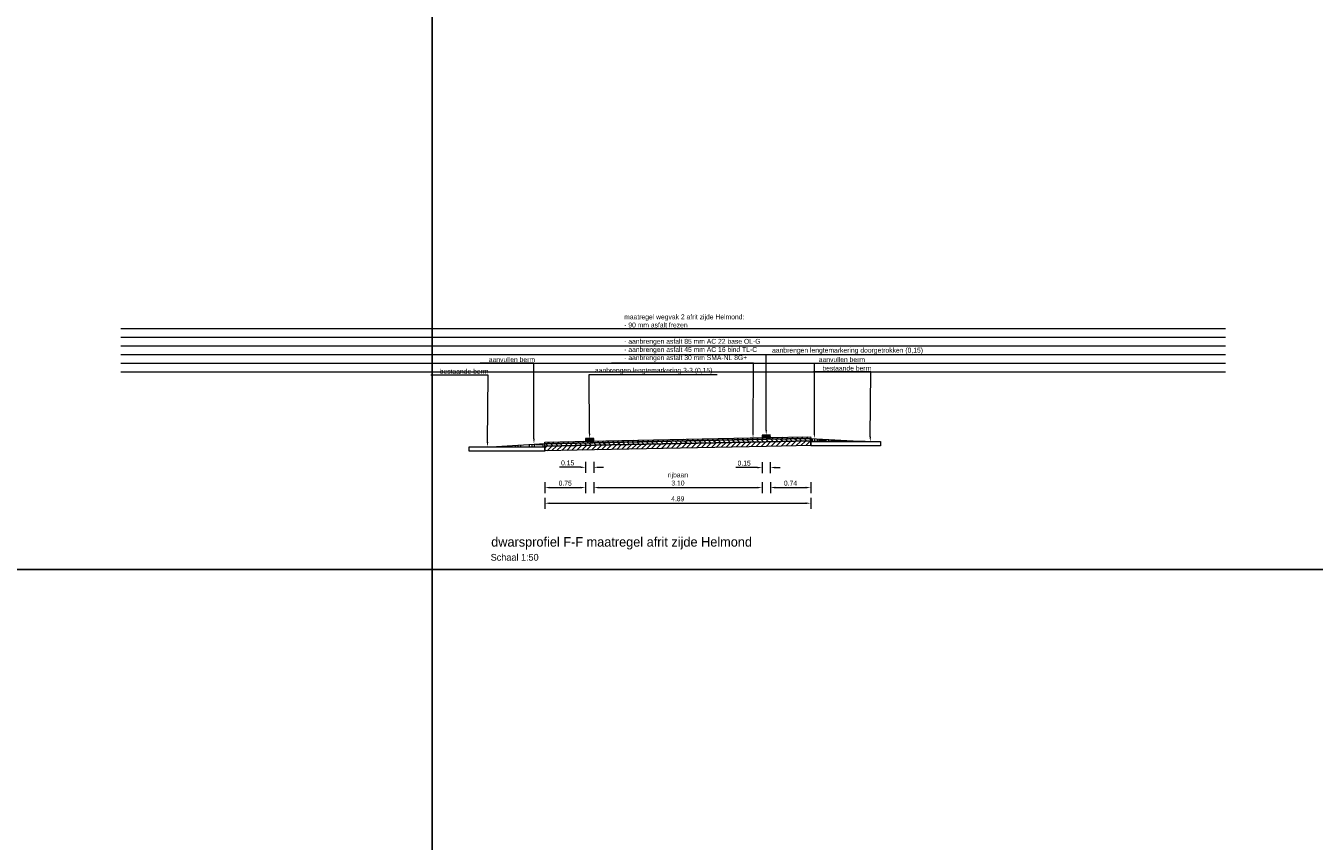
# Model space of a CAD drawing. Header units: metres. Extents: x 0 to 178216, y 0 to 407261.
# Tile 87 of 126: x 166868 to 166892, y 406221 to 406236. Entities that reach past the tile are written whole.
import ezdxf
from ezdxf import colors
from ezdxf.entities.mleader import LeaderData, LeaderLine
from ezdxf.math import Vec2, Vec3

# ---------------------------------------------------------------- set-up
doc = ezdxf.new("R2010")
doc.units = ezdxf.units.M
doc.header["$PDSIZE"] = 1
doc.layers.get('Defpoints').update_dxf_attribs({"lineweight": 18})
for name, color, linetype, lineweight in [('N-WE-VW-MARKERING_LANGS_STREEP_DOORGETROKKEN-G', 7, 'Continuous', 18), ('X-XX-AL-T35', 50, 'Continuous', 18), ('X-XX-AL-T50', 130, 'Continuous', 18), ('X-XX-AL-TEKENBLAD-M', 7, 'Continuous', 18), ('X-XX-AL-TEKENBLAD-S', 7, 'Continuous', 18), ('X-XX-AL-TEKENBLAD-T18', 10, 'Continuous', 18)]:
    doc.layers.add(name, color=color, linetype=linetype, lineweight=lineweight)
doc.layers.add('X-XX-AL-HULPLIJN-G', color=210, linetype='Continuous', lineweight=18, plot=False)
doc.styles.add('Futurabook1-1000', font='LT.TTF', dxfattribs={"height": 2.5})
doc.styles.add('NLCS-ISO-M50-T18', font='LT.TTF', dxfattribs={"height": 0.09})
doc.styles.add('NLCS-ISO-M500-T50', font='LT.TTF', dxfattribs={"height": 2.5})
doc.dimstyles.new('NLCS-M50-T18-PIJL_L2_H2', dxfattribs={"dimscale": 0.05, "dimtxt": 0.09, "dimasz": 1.8, "dimexe": 2, "dimexo": 2, "dimgap": 0.7, "dimtad": 1, "dimzin": 0, "dimdsep": 46, "dimtxsty": 'NLCS-ISO-M50-T18', "dimcen": 0, "dimdle": 2, "dimclrd": 256, "dimclre": 256, "dimclrt": 10, "dimazin": 0, "dimtfac": 1, "dimtofl": 0, "dimtmove": 0, "dimatfit": 3, "dimfxl": 2, "dimfxlon": 1, "dimtfillclr": 256, "dimtolj": 1, "dimtzin": 0, "dimlwd": -1, "dimlwe": -1, "dimarcsym": 0})

# ---------------------------------------------------------------- blocks, each defined once
blk = doc.blocks.new('*D193')
at = {"layer": 'Defpoints', "color": 0, "transparency": 16777216}
for p in [(166881.41, 406228.007), (166878.311, 406227.943), (166881.41, 406227.09)]:
    blk.add_point(p, dxfattribs=at)
at = {"layer": 'X-XX-AL-TEKENBLAD-M', "transparency": 16777216}
for p, q in [((166878.311, 406227.19), (166878.311, 406226.99)), ((166878.401, 406227.09), (166881.32, 406227.09)), ((166881.41, 406227.19), (166881.41, 406226.99))]:
    blk.add_line(p, q, dxfattribs=at)
for points in [[(166878.401, 406227.105), (166878.401, 406227.075), (166878.311, 406227.09)], [(166881.32, 406227.105), (166881.32, 406227.075), (166881.41, 406227.09)]]:
    blk.add_solid(points, dxfattribs=at)
at = {"layer": 'X-XX-AL-TEKENBLAD-M', "color": 10, "transparency": 16777216, "insert": (166879.86, 406227.248), "char_height": 0.09, "attachment_point": 5, "style": 'NLCS-ISO-M50-T18'}
blk.add_mtext('\\A1;rijbaan\\P3.10', dxfattribs=at)
blk = doc.blocks.new('*D194')
at = {"layer": 'Defpoints', "color": 0, "transparency": 16777216}
for p in [(166881.56, 406228.01), (166882.303, 406228.02), (166882.303, 406227.09)]:
    blk.add_point(p, dxfattribs=at)
at = {"layer": 'X-XX-AL-TEKENBLAD-M', "transparency": 16777216}
for p, q in [((166881.56, 406227.19), (166881.56, 406226.99)), ((166881.65, 406227.09), (166882.213, 406227.09)), ((166882.303, 406227.19), (166882.303, 406226.99))]:
    blk.add_line(p, q, dxfattribs=at)
for points in [[(166881.65, 406227.105), (166881.65, 406227.075), (166881.56, 406227.09)], [(166882.213, 406227.105), (166882.213, 406227.075), (166882.303, 406227.09)]]:
    blk.add_solid(points, dxfattribs=at)
at = {"layer": 'X-XX-AL-TEKENBLAD-M', "color": 10, "transparency": 16777216, "insert": (166881.931, 406227.171), "char_height": 0.09, "attachment_point": 5, "style": 'NLCS-ISO-M50-T18'}
blk.add_mtext('\\A1;0.74', dxfattribs=at)
blk = doc.blocks.new('*D195')
at = {"layer": 'Defpoints', "color": 0, "transparency": 16777216}
for p in [(166877.41, 406227.927), (166878.161, 406227.942), (166878.161, 406227.09)]:
    blk.add_point(p, dxfattribs=at)
at = {"layer": 'X-XX-AL-TEKENBLAD-M', "transparency": 16777216}
for p, q in [((166877.41, 406227.19), (166877.41, 406226.99)), ((166877.5, 406227.09), (166878.071, 406227.09)), ((166878.161, 406227.19), (166878.161, 406226.99))]:
    blk.add_line(p, q, dxfattribs=at)
for points in [[(166877.5, 406227.105), (166877.5, 406227.075), (166877.41, 406227.09)], [(166878.071, 406227.105), (166878.071, 406227.075), (166878.161, 406227.09)]]:
    blk.add_solid(points, dxfattribs=at)
at = {"layer": 'X-XX-AL-TEKENBLAD-M', "color": 10, "transparency": 16777216, "insert": (166877.785, 406227.171), "char_height": 0.09, "attachment_point": 5, "style": 'NLCS-ISO-M50-T18'}
blk.add_mtext('\\A1;0.75', dxfattribs=at)
blk = doc.blocks.new('*D196')
at = {"layer": 'Defpoints', "color": 0, "transparency": 16777216}
for p in [(166881.409, 406228.057), (166881.559, 406228.06), (166881.409, 406227.458)]:
    blk.add_point(p, dxfattribs=at)
at = {"layer": 'X-XX-AL-TEKENBLAD-M', "transparency": 16777216}
for p, q in [((166881.409, 406227.558), (166881.409, 406227.358)), ((166881.559, 406227.558), (166881.559, 406227.358)), ((166881.319, 406227.458), (166880.928, 406227.458)), ((166881.649, 406227.458), (166881.739, 406227.458))]:
    blk.add_line(p, q, dxfattribs=at)
for points in [[(166881.319, 406227.473), (166881.319, 406227.443), (166881.409, 406227.458)], [(166881.649, 406227.473), (166881.649, 406227.443), (166881.559, 406227.458)]]:
    blk.add_solid(points, dxfattribs=at)
at = {"layer": 'X-XX-AL-TEKENBLAD-M', "color": 10, "transparency": 16777216, "insert": (166881.078, 406227.539), "char_height": 0.09, "attachment_point": 5, "style": 'NLCS-ISO-M50-T18'}
blk.add_mtext('\\A1;0.15', dxfattribs=at)
blk = doc.blocks.new('*D197')
at = {"layer": 'Defpoints', "color": 0, "transparency": 16777216}
for p in [(166878.31, 406227.97), (166878.16, 406227.967), (166878.16, 406227.463)]:
    blk.add_point(p, dxfattribs=at)
at = {"layer": 'X-XX-AL-TEKENBLAD-M', "transparency": 16777216}
for p, q in [((166878.16, 406227.563), (166878.16, 406227.363)), ((166878.31, 406227.563), (166878.31, 406227.363)), ((166878.07, 406227.463), (166877.679, 406227.463)), ((166878.4, 406227.463), (166878.49, 406227.463))]:
    blk.add_line(p, q, dxfattribs=at)
for points in [[(166878.07, 406227.478), (166878.07, 406227.448), (166878.16, 406227.463)], [(166878.4, 406227.478), (166878.4, 406227.448), (166878.31, 406227.463)]]:
    blk.add_solid(points, dxfattribs=at)
at = {"layer": 'X-XX-AL-TEKENBLAD-M', "color": 10, "transparency": 16777216, "insert": (166877.83, 406227.543), "char_height": 0.09, "attachment_point": 5, "style": 'NLCS-ISO-M50-T18'}
blk.add_mtext('\\A1;0.15', dxfattribs=at)
blk = doc.blocks.new('*D198')
at = {"layer": 'Defpoints', "color": 0, "transparency": 16777216}
for p in [(166877.41, 406227.912), (166882.303, 406227.95), (166882.303, 406226.802)]:
    blk.add_point(p, dxfattribs=at)
at = {"layer": 'X-XX-AL-TEKENBLAD-M', "transparency": 16777216}
for p, q in [((166877.41, 406226.902), (166877.41, 406226.702)), ((166877.5, 406226.802), (166882.213, 406226.802)), ((166882.303, 406226.902), (166882.303, 406226.702))]:
    blk.add_line(p, q, dxfattribs=at)
for points in [[(166877.5, 406226.817), (166877.5, 406226.787), (166877.41, 406226.802)], [(166882.213, 406226.817), (166882.213, 406226.787), (166882.303, 406226.802)]]:
    blk.add_solid(points, dxfattribs=at)
at = {"layer": 'X-XX-AL-TEKENBLAD-M', "color": 10, "transparency": 16777216, "insert": (166879.856, 406226.883), "char_height": 0.09, "attachment_point": 5, "style": 'NLCS-ISO-M50-T18'}
blk.add_mtext('\\A1;4.89', dxfattribs=at)

msp = doc.modelspace()

# ---------------------------------------------------------------- hatches: boundary and pattern name
at = {"layer": 'N-WE-VW-MARKERING_LANGS_STREEP_DOORGETROKKEN-G', "transparency": 33554559}
h = msp.add_hatch(color=256, dxfattribs=at)
h.dxf.hatch_style = 1
h.paths.add_polyline_path([(166878.3097, 406227.9948), (166878.1598, 406227.9917), (166878.1608, 406227.9417), (166878.3108, 406227.9448)])
h = msp.add_hatch(color=256, dxfattribs=at)
h.dxf.hatch_style = 1
h.paths.add_polyline_path([(166881.5591, 406228.0598), (166881.4091, 406228.0567), (166881.4101, 406228.0067), (166881.5601, 406228.0098)])
at = {"layer": 'X-XX-AL-TEKENBLAD-S'}
h = msp.add_hatch(dxfattribs=at)
h.set_pattern_fill('EARTH', color=256, scale=0.02)
h.paths.add_polyline_path([(166877.4099, 406227.8968), (166876.52, 406227.8368), (166877.4099, 406227.8368)])
edge = h.paths.add_edge_path()
edge.add_line((166883.3025, 406227.9351), (166882.302, 406227.9946))
h = msp.add_hatch(dxfattribs=at)
h.set_pattern_fill('ANSI31', color=256, scale=0.02)
h.set_pattern_definition([(45, (43.36797, 20.5), (-0.044901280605, 0.044901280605), [])])
h.paths.add_polyline_path([(166877.4099, 406227.9268), (166878.2358, 406227.9433), (166881.4851, 406228.0083), (166882.302, 406228.0246), (166882.3026, 406227.9946), (166881.4857, 406227.9783), (166878.2364, 406227.9133), (166877.4099, 406227.8968)])
h = msp.add_hatch(dxfattribs=at)
h.set_pattern_fill('ANSI31', color=256, scale=0.02, angle=90)
h.set_pattern_definition([(135, (43.36797, 20.5), (-0.044901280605, -0.044901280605), [])])
h.paths.add_polyline_path([(166877.4099, 406227.8518), (166878.0027, 406227.8636), (166881.4847, 406227.9332), (166882.3025, 406227.9496), (166882.3026, 406227.9946), (166881.4857, 406227.9783), (166878.0027, 406227.9086), (166877.4099, 406227.8968)])
h = msp.add_hatch(dxfattribs=at)
h.set_pattern_fill('ANGLE', color=8)
h.set_pattern_definition([(0, (0, 0), (0, 6.985), [5.08, -1.905]), (90, (0, 0), (-6.985, 4e-16), [5.08, -1.905])])
h.paths.add_polyline_path([(166882.7733, 406228.1534), (166882.2733, 406228.074), (166882.2733, 406227.754), (166882.7733, 406227.754)])
h = msp.add_hatch(dxfattribs=at)
h.set_pattern_fill('EARTH', color=256, scale=0.02)
h.paths.add_polyline_path([(166882.302, 406227.9946), (166883.3025, 406227.9351), (166882.3025, 406227.9351), (166882.3014, 406227.9946)])
h = msp.add_hatch(dxfattribs=at)
h.set_pattern_fill('ANSI31', color=256, scale=0.02, angle=180)
h.paths.add_polyline_path([(166881.4864, 406227.8483), (166882.3037, 406227.8646), (166882.3025, 406227.9496), (166881.4847, 406227.9332), (166878.0027, 406227.8636), (166877.4099, 406227.8517), (166877.4099, 406227.7667), (166878.0044, 406227.7786)])

# ---------------------------------------------------------------- linework, layer by layer
at = {"layer": 'N-WE-VW-MARKERING_LANGS_STREEP_DOORGETROKKEN-G', "flags": 128}
for points in [[(166878.3097, 406227.9948), (166878.1598, 406227.9917), (166878.1608, 406227.9417), (166878.3108, 406227.9448), (166878.3097, 406227.9948)], [(166881.5591, 406228.0598), (166881.4091, 406228.0567), (166881.4101, 406228.0067), (166881.5601, 406228.0098), (166881.5591, 406228.0598)]]:
    msp.add_lwpolyline(points, close=True, dxfattribs=at)
at = {"layer": 'X-XX-AL-HULPLIJN-G', "flags": 128}
for points in [[(166825.3375, 406245.5848), (166825.3375, 406225.5848), (166875.3375, 406225.5848), (166875.3375, 406245.5848)], [(166875.3375, 406245.5848), (166875.3375, 406225.5848), (166925.3375, 406225.5848), (166925.3375, 406245.5848)], [(166825.3375, 406225.5848), (166825.3375, 406205.5848), (166875.3375, 406205.5848), (166875.3375, 406225.5848)], [(166875.3375, 406225.5848), (166875.3375, 406205.5848), (166925.3375, 406205.5848), (166925.3375, 406225.5848)]]:
    msp.add_lwpolyline(points, close=True, dxfattribs=at)
for points in [[(166869.6062, 406230.0182), (166889.9359, 406230.0182)], [(166869.6062, 406229.8582), (166889.9359, 406229.8582)], [(166869.6062, 406229.6982), (166889.9359, 406229.6982)], [(166869.6062, 406229.5382), (166889.9359, 406229.5382)], [(166869.6062, 406229.3782), (166889.9359, 406229.3782)], [(166869.6062, 406229.2182), (166889.9359, 406229.2182)]]:
    msp.add_lwpolyline(points, dxfattribs=at)
at = {"layer": 'X-XX-AL-TEKENBLAD-S', "flags": 128}
for points in [[(166877.4099, 406227.9268), (166878.2358, 406227.9433), (166881.4851, 406228.0083), (166882.302, 406228.0246), (166882.3026, 406227.9946), (166881.4857, 406227.9783), (166878.2364, 406227.9133), (166877.4099, 406227.8968), (166877.4099, 406227.9268)], [(166877.4099, 406227.8968), (166878.0027, 406227.9086), (166881.4857, 406227.9783), (166882.3026, 406227.9946), (166882.3025, 406227.9496), (166881.4847, 406227.9332), (166878.0027, 406227.8636), (166877.4099, 406227.8518), (166877.4099, 406227.8968)], [(166882.302, 406227.9946), (166883.3025, 406227.9351), (166882.3025, 406227.9351), (166882.3014, 406227.9946)], [(166877.4099, 406227.8968), (166876.52, 406227.8368), (166877.4099, 406227.8368)], [(166877.4099, 406227.8517), (166878.0027, 406227.8636), (166881.4847, 406227.9332), (166882.3025, 406227.9496), (166882.3037, 406227.8646), (166881.4864, 406227.8483), (166878.0044, 406227.7786), (166877.4099, 406227.7667), (166877.4099, 406227.8517)]]:
    msp.add_lwpolyline(points, close=True, dxfattribs=at)
at = {"layer": 'X-XX-AL-TEKENBLAD-S', "color": 8, "flags": 128}
msp.add_lwpolyline([(166876.02, 406227.8368), (166877.4099, 406227.8368), (166877.4099, 406227.7568), (166876.02, 406227.7568)], close=True, dxfattribs=at)
for points in [[(166882.3025, 406227.9351), (166883.5876, 406227.9351), (166883.5876, 406227.8551)], [(166883.5876, 406227.8551), (166882.3025, 406227.8551), (166882.3025, 406227.9351)]]:
    msp.add_lwpolyline(points, dxfattribs=at)

# ---------------------------------------------------------------- texts
at = {"layer": 'X-XX-AL-T35', "insert": (166876.4134, 406225.8698), "char_height": 0.125, "attachment_point": 1, "style": 'Futurabook1-1000'}
msp.add_mtext_dynamic_manual_height_columns('Schaal 1:50', width=5.387368, gutter_width=1.75, heights=[0], dxfattribs=at)
at = {"layer": 'X-XX-AL-T50', "insert": (166876.423, 406226.1787), "char_height": 0.175, "attachment_point": 1, "style": 'Futurabook1-1000'}
msp.add_mtext_dynamic_manual_height_columns('dwarsprofiel F-F maatregel afrit zijde Helmond', width=8.139484, gutter_width=2.5, heights=[0], dxfattribs=at)

# ---------------------------------------------------------------- dimensions: what is measured, and where the dimension line sits
at = {"layer": 'X-XX-AL-TEKENBLAD-M'}
for base, p1, p2, picture, middle in [((166878.1603, 406227.4625), (166878.3102, 406227.9698), (166878.1603, 406227.9667), '*D197', (166877.8296, 406227.5432)), ((166881.4091, 406227.4578), (166881.5591, 406228.0598), (166881.4091, 406228.0567), '*D196', (166881.0784, 406227.5386)), ((166882.3025, 406226.8022), (166877.4099, 406227.9118), (166882.3025, 406227.9496), '*D198', (166879.8562, 406226.8833))]:
    dim = msp.add_linear_dim(base=base, p1=p1, p2=p2, dimstyle='NLCS-M50-T18-PIJL_L2_H2', dxfattribs=at)
    dim.commit()
    dim.dimension.update_dxf_attribs({"geometry": picture, "text_midpoint": middle})
dim = msp.add_linear_dim(base=(166881.4101, 406227.0899), p1=(166878.3108, 406227.9434), p2=(166881.4101, 406228.0067), text='rijbaan\\P<>', dimstyle='NLCS-M50-T18-PIJL_L2_H2', dxfattribs=at)
dim.commit()
dim.dimension.update_dxf_attribs({"geometry": '*D193', "text_midpoint": (166879.8605, 406227.2476)})
for base, p1, p2, picture, middle in [((166882.3025, 406227.0899), (166881.5601, 406228.0098), (166882.3025, 406228.0201), '*D194', (166881.9313, 406227.0899)), ((166878.1608, 406227.0899), (166877.4099, 406227.9268), (166878.1608, 406227.9417), '*D195', (166877.7854, 406227.0899))]:
    dim = msp.add_linear_dim(base=base, p1=p1, p2=p2, dimstyle='NLCS-M50-T18-PIJL_L2_H2', dxfattribs=at)
    dim.commit()
    dim.dimension.update_dxf_attribs({"geometry": picture, "text_midpoint": middle, "dimtype": 160})

# ---------------------------------------------------------------- leaders
at = {"layer": 'X-XX-AL-TEKENBLAD-T18'}
ml = msp.add_multileader_mtext('Standard', dxfattribs=at)
ml.set_content('maatregel wegvak 2 afrit zijde Helmond:\\P- 90 mm asfalt frezen\\P\\P- aanbrengen asfalt 85 mm AC 22 base OL-G\\P- aanbrengen asfalt 45 mm AC 16 bind TL-C\\P- aanbrengen asfalt 30 mm SMA-NL 8G+', color=256, style='NLCS-ISO-M500-T50')
ml.set_leader_properties(color=256, linetype='ByLayer', lineweight=-1)
ml.build(insert=Vec2(0, 0))
ml.multileader.update_dxf_attribs({"text_left_attachment_type": 5, "text_right_attachment_type": 5, "dogleg_length": 0.09, "arrow_head_size": 0.09})
ctx = ml.context
ctx.base_point, ctx.char_height, ctx.arrow_head_size, ctx.landing_gap_size, ctx.plane_origin = Vec3(166878.8527, 406229.3782), 0.09, 0.09, 0.018, Vec3(166881.3289, 406228.3857)
ctx.left_attachment, ctx.right_attachment = 5, 5
notes = []
notes.append((ctx, [(1, (1, 1, 0), (166881.2507, 406229.3782), (-1, 0), 0.09, [(0, [(166881.2412, 406228.0034)], 0, [])])]))
ctx.mtext.insert, ctx.mtext.flow_direction = Vec3(166878.8707, 406230.2754), 5
ml = msp.add_multileader_mtext('Standard', dxfattribs=at)
ml.set_content('aanbrengen lengtemarkering doorgetrokken (0,15)', color=256, style='NLCS-ISO-M500-T50')
ml.set_leader_properties(color=256, linetype='ByLayer', lineweight=-1)
ml.build(insert=Vec2(0, 0))
ml.multileader.update_dxf_attribs({"text_left_attachment_type": 5, "text_right_attachment_type": 5, "dogleg_length": 0.09, "arrow_head_size": 0.09})
ctx = ml.context
ctx.base_point, ctx.char_height, ctx.arrow_head_size, ctx.landing_gap_size, ctx.plane_origin = Vec3(166881.5741, 406229.5382), 0.09, 0.09, 0.018, Vec3(166881.4092, 406228.3857)
ctx.left_attachment, ctx.right_attachment = 5, 5
notes.append((ctx, [(1, (1, 1, 0), (166881.4841, 406229.5382), (1, 0), 0.09, [(0, [(166881.4841, 406228.0582)], 0, [])])]))
ctx.mtext.insert, ctx.mtext.rotation, ctx.mtext.flow_direction = Vec3(166881.5921, 406229.6621), 6.2831853, 5
ml = msp.add_multileader_mtext('Standard', dxfattribs=at)
ml.set_content('aanvullen berm', color=256, style='NLCS-ISO-M50-T18')
ml.set_leader_properties(color=256, linetype='ByLayer', lineweight=-1)
ml.build(insert=Vec2(0, 0))
ml.multileader.update_dxf_attribs({"text_left_attachment_type": 5, "text_right_attachment_type": 5, "dogleg_length": 0.09, "arrow_head_size": 0.09})
ctx = ml.context
ctx.base_point, ctx.char_height, ctx.arrow_head_size, ctx.landing_gap_size, ctx.plane_origin = Vec3(166876.3613, 406229.3782), 0.09, 0.09, 0.018, Vec3(166877.2868, 406228.2664)
ctx.left_attachment, ctx.right_attachment = 5, 5
notes.append((ctx, [(1, (1, 1, 0), (166877.21, 406229.3782), (-1, 0), 0.0661, [(0, [(166877.21, 406227.8968)], 0, [])])]))
ctx.mtext.insert, ctx.mtext.flow_direction = Vec3(166876.3793, 406229.4902), 5
ml = msp.add_multileader_mtext('Standard', dxfattribs=at)
ml.set_content('aanvullen berm', color=256, style='NLCS-ISO-M50-T18')
ml.set_leader_properties(color=256, linetype='ByLayer', lineweight=-1)
ml.build(insert=Vec2(0, 0))
ml.multileader.update_dxf_attribs({"text_left_attachment_type": 5, "text_right_attachment_type": 5, "dogleg_length": 0.09, "arrow_head_size": 0.09})
ctx = ml.context
ctx.base_point, ctx.char_height, ctx.arrow_head_size, ctx.landing_gap_size, ctx.plane_origin = Vec3(166882.4339, 406229.3782), 0.09, 0.09, 0.018, Vec3(166882.294, 406228.3642)
ctx.left_attachment, ctx.right_attachment = 5, 5
notes.append((ctx, [(1, (1, 1, 0), (166882.3708, 406229.3782), (1, 0), 0.063, [(0, [(166882.3708, 406227.9946)], 0, [])])]))
ctx.mtext.insert, ctx.mtext.rotation, ctx.mtext.flow_direction = Vec3(166882.4519, 406229.4902), 6.2831853, 5
ml = msp.add_multileader_mtext('Standard', dxfattribs=at)
ml.set_content('{\\fFutura Book|b0|i0|c0|p2;bestaande berm}', color=256, style='NLCS-ISO-M500-T50')
ml.set_leader_properties(color=256, linetype='ByLayer', lineweight=-1)
ml.build(insert=Vec2(0, 0))
ml.multileader.update_dxf_attribs({"text_left_attachment_type": 5, "text_right_attachment_type": 5, "dogleg_length": 0.09, "arrow_head_size": 0.09})
ctx = ml.context
ctx.base_point, ctx.char_height, ctx.arrow_head_size, ctx.landing_gap_size, ctx.plane_origin = Vec3(166875.4579, 406229.1605), 0.09, 0.09, 0.018, Vec3(166876.4436, 406228.1943)
ctx.left_attachment, ctx.right_attachment = 5, 5
notes.append((ctx, [(1, (1, 1, 0), (166876.3668, 406229.1605), (-1, 0), 0.09, [(0, [(166876.3541, 406227.8368)], 0, [])])]))
ctx.mtext.insert, ctx.mtext.flow_direction = Vec3(166875.4759, 406229.2725), 5
ml = msp.add_multileader_mtext('Standard', dxfattribs=at)
ml.set_content('aanbrengen lengtemarkering 3-3 (0,15)', color=256, style='NLCS-ISO-M500-T50')
ml.set_leader_properties(color=256, linetype='ByLayer', lineweight=-1)
ml.build(insert=Vec2(0, 0))
ml.multileader.update_dxf_attribs({"text_left_attachment_type": 5, "text_right_attachment_type": 5, "dogleg_length": 0.09, "arrow_head_size": 0.09})
ctx = ml.context
ctx.base_point, ctx.char_height, ctx.arrow_head_size, ctx.landing_gap_size, ctx.plane_origin = Vec3(166878.3135, 406229.1682), 0.09, 0.09, 0.018, Vec3(166878.1452, 406228.3208)
ctx.left_attachment, ctx.right_attachment = 5, 5
notes.append((ctx, [(1, (1, 1, 0), (166878.2235, 406229.1682), (1, 0), 0.09, [(0, [(166878.2347, 406227.9933)], 0, [])])]))
ctx.mtext.insert, ctx.mtext.rotation, ctx.mtext.flow_direction = Vec3(166878.3315, 406229.2921), 6.2831853, 5
ml = msp.add_multileader_mtext('Standard', dxfattribs=at)
ml.set_content('{\\fFutura Book|b0|i0|c0|p2;bestaande berm}', color=256, style='NLCS-ISO-M500-T50')
ml.set_leader_properties(color=256, linetype='ByLayer', lineweight=-1)
ml.build(insert=Vec2(0, 0))
ml.multileader.update_dxf_attribs({"text_left_attachment_type": 5, "text_right_attachment_type": 5, "dogleg_length": 0.09, "arrow_head_size": 0.09})
ctx = ml.context
ctx.base_point, ctx.char_height, ctx.arrow_head_size, ctx.landing_gap_size, ctx.plane_origin = Vec3(166882.5003, 406229.2182), 0.09, 0.09, 0.018, Vec3(166883.4882, 406228.2926)
ctx.left_attachment, ctx.right_attachment = 5, 5
notes.append((ctx, [(1, (1, 1, 0), (166883.4092, 406229.2182), (-1, 0), 0.09, [(0, [(166883.3986, 406227.9351)], 0, [])])]))
ctx.mtext.insert, ctx.mtext.flow_direction = Vec3(166882.5183, 406229.3302), 5
for ctx, leaders in notes:
    for number, flags, end, landing, length, lines in leaders:
        leader = LeaderData()
        leader.index, (leader.has_last_leader_line, leader.has_dogleg_vector, leader.attachment_direction) = number, flags
        leader.last_leader_point, leader.dogleg_vector, leader.dogleg_length = Vec3(end), Vec3(landing), length
        for number, points, colour, breaks in lines:
            line = LeaderLine()
            line.index, line.vertices, line.color, line.breaks = number, Vec3.list(points), colors.encode_raw_color(colour), breaks
            leader.lines.append(line)
        ctx.leaders.append(leader)

doc.saveas('drawing.dxf')
